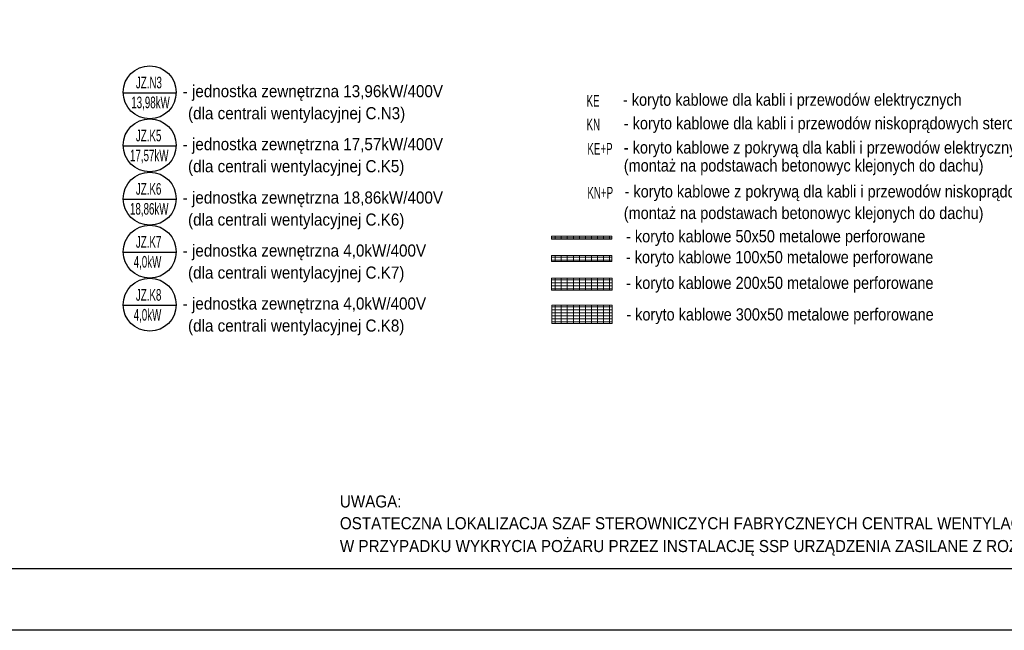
# Model space of a CAD drawing. Header units: millimetres. Extents: x -165365 to -33565, y 7406 to 103342.
# Tile 135 of 256: x -87156 to -70874, y 7406 to 17509. Entities that reach past the tile are written whole.
import ezdxf
from ezdxf.enums import TextEntityAlignment as Align

# ---------------------------------------------------------------- set-up
doc = ezdxf.new("R2010")
doc.units = ezdxf.units.MM
doc.header["$MEASUREMENT"] = 0
doc.layers.add('2DE_PRO_CblfEZ', color=80, linetype='Continuous', lineweight=15)
doc.layers.add('CP_DETAL', color=33, linetype='Continuous', lineweight=9)
doc.layers.add('ELEK OPIS', color=140, linetype='Continuous')
doc.styles.add('Arial', font='arial.ttf')
doc.styles.add('CP_ATTR', font='arial.ttf')
pattern_1 = [(90, (-3e-14, -25), (-100, 6e-15), [])]

# ---------------------------------------------------------------- blocks, each defined once
blk = doc.blocks.new('2dcblf_korcf54v_b050_h054_z55zunw')
at = {"layer": 'CP_DETAL'}
h = blk.add_hatch(dxfattribs=at)
h.set_pattern_fill('_USER', color=256, scale=100, angle=90, style=0, pattern_type=0)
h.set_pattern_definition([(90, (-3e-14, 0), (-100, 6e-15), [])])
h.paths.add_polyline_path([(0, 25), (1000, 25), (1000, -25), (0, -25)])
for p, q in [((0, -25), (0, 25)), ((0, 25), (1000, 25)), ((1000, -25), (1000, 25)), ((0, -25), (1000, -25))]:
    blk.add_line(p, q)
blk.add_line((0, 0), (1000, 0), dxfattribs=at)
at = {"linetype": 'ByBlock', "style": 'CP_ATTR', "flags": 9}
for tag in ['NAME', 'NUMBER', 'GROUP', 'ORDER-NO', 'PRODUCER', 'COUPLERS', 'MOUNTDIST', 'MOUNTINGS', 'OTHER', 'WEIGHT', 'DIVIDER', 'COVER']:
    blk.add_attdef(tag, text='', height=0.00005, dxfattribs=at).set_placement((0, 0), align=Align.MIDDLE_LEFT)
blk = doc.blocks.new('2dcblf_korcf54v_b100_h054_yw52xg')
at = {"layer": 'CP_DETAL'}
h = blk.add_hatch(dxfattribs=at)
h.set_pattern_fill('_USER', color=256, scale=100, angle=90, style=0, pattern_type=0)
h.set_pattern_definition(pattern_1)
h.paths.add_polyline_path([(0, 50), (1000, 50), (1000, -50), (0, -50)])
for p, q in [((0, -50), (0, 50)), ((0, 50), (1000, 50)), ((1000, -50), (1000, 50)), ((0, -50), (1000, -50))]:
    blk.add_line(p, q)
for p, q in [((1000, 25), (0, 25)), ((0, -25), (1000, -25))]:
    blk.add_line(p, q, dxfattribs=at)
at = {"linetype": 'ByBlock', "style": 'CP_ATTR', "flags": 9}
for tag in ['NAME', 'NUMBER', 'GROUP', 'ORDER-NO', 'PRODUCER', 'COUPLERS', 'MOUNTDIST', 'MOUNTINGS', 'OTHER', 'WEIGHT', 'DIVIDER', 'COVER']:
    blk.add_attdef(tag, text='', height=0.00005, dxfattribs=at).set_placement((0, 0), align=Align.MIDDLE_LEFT)
blk = doc.blocks.new('2dcblf_korcf54v_b200_h054_v3ho70')
at = {"layer": 'CP_DETAL'}
h = blk.add_hatch(dxfattribs=at)
h.set_pattern_fill('_USER', color=256, scale=100, angle=90, style=0, pattern_type=0)
h.set_pattern_definition(pattern_1)
h.paths.add_polyline_path([(0, 100), (1000, 100), (1000, -100), (0, -100)])
for p, q in [((0, -100), (0, 100)), ((0, 100), (1000, 100)), ((1000, -100), (1000, 100)), ((0, -100), (1000, -100))]:
    blk.add_line(p, q)
for p, q in [((1000, 75), (0, 75)), ((1000, 25), (0, 25)), ((0, -25), (1000, -25)), ((1000, -75), (0, -75))]:
    blk.add_line(p, q, dxfattribs=at)
at = {"linetype": 'ByBlock', "style": 'CP_ATTR', "flags": 9}
for tag in ['NAME', 'NUMBER', 'GROUP', 'ORDER-NO', 'PRODUCER', 'COUPLERS', 'MOUNTDIST', 'MOUNTINGS', 'OTHER', 'WEIGHT', 'DIVIDER', 'COVER']:
    blk.add_attdef(tag, text='', height=0.00005, dxfattribs=at).set_placement((0, 0), align=Align.MIDDLE_LEFT)
blk = doc.blocks.new('2dcblf_korcf54v_b300_h054_ze0utdp')
at = {"layer": 'CP_DETAL'}
h = blk.add_hatch(dxfattribs=at)
h.set_pattern_fill('_USER', color=256, scale=100, angle=90, style=0, pattern_type=0)
h.set_pattern_definition([(90, (0, -25), (-100, 6e-15), [])])
h.paths.add_polyline_path([(0, 150), (1000, 150), (1000, -150), (0, -150)])
for p, q in [((0, -150), (0, 150)), ((0, 150), (1000, 150)), ((1000, -150), (1000, 150)), ((0, -150), (1000, -150))]:
    blk.add_line(p, q)
for p, q in [((1000, 125), (0, 125)), ((0, 75), (1000, 75)), ((1000, 25), (0, 25)), ((1000, -25), (0, -25)), ((0, -75), (1000, -75)), ((1000, -125), (0, -125))]:
    blk.add_line(p, q, dxfattribs=at)
at = {"linetype": 'ByBlock', "style": 'CP_ATTR', "flags": 9}
for tag in ['NAME', 'NUMBER', 'GROUP', 'ORDER-NO', 'PRODUCER', 'COUPLERS', 'MOUNTDIST', 'MOUNTINGS', 'OTHER', 'WEIGHT', 'DIVIDER', 'COVER']:
    blk.add_attdef(tag, text='', height=0.00005, dxfattribs=at).set_placement((0, 0), align=Align.MIDDLE_LEFT)

msp = doc.modelspace()

# ---------------------------------------------------------------- linework, layer by layer
msp.add_lwpolyline([(-158927.32625, 7406.40762), (-158927.32625, 49406.40762), (-48927.32625, 49406.40762), (-48927.32625, 7406.40762)], close=True)
at = {"layer": 'ELEK OPIS'}
for p, q in [((-85444.85796, 16301), (-84568, 16301)), ((-85444.85796, 15424.14204), (-84568, 15424.14204)), ((-85444.81578, 14541.20318), (-84567.95783, 14541.20318)), ((-85444.81578, 13664.34522), (-84567.95783, 13664.34522)), ((-85444.81578, 12787.48727), (-84567.95783, 12787.48727))]:
    msp.add_line(p, q, dxfattribs=at)
msp.add_lwpolyline([(-157104.5, 8421.15164), (-157104.5, 48421.15164), (-49904.5, 48421.15164), (-49904.5, 8421.15164)], close=True, dxfattribs=at)
for centre in [(-85006.47115, 16307.08091), (-85006.47115, 15430.22296), (-85006.42898, 14547.28409), (-85006.42898, 13670.42613), (-85006.42898, 12793.56818)]:
    msp.add_circle(centre, 438.42898, dxfattribs=at)

# ---------------------------------------------------------------- block references
at = {"layer": '2DE_PRO_CblfEZ'}
for name, p in [('2dcblf_korcf54v_b050_h054_z55zunw', (-78361.51685, 13902.13806)), ('2dcblf_korcf54v_b100_h054_yw52xg', (-78363.62442, 13557.3189)), ('2dcblf_korcf54v_b200_h054_v3ho70', (-78360.26549, 13131.22515)), ('2dcblf_korcf54v_b300_h054_ze0utdp', (-78356.89715, 12634.13465))]:
    msp.add_blockref(name, p, dxfattribs=at)

# ---------------------------------------------------------------- texts
at = {"layer": 'ELEK OPIS', "style": 'Arial'}
for s, height, width, p in [('JZ.N3', 192.456, 0.6, (-85234.42563, 16372.8117)), ('13,98kW', 192.456, 0.6, (-85311.05218, 16043.35776)), ('KE', 192.456, 0.6, (-77782.10377, 16068.63032)), ('KN', 192.456, 0.6, (-77782.10377, 15678.27927)), ('JZ.K5', 192.456, 0.6, (-85234.42563, 15495.95374)), ('KE+P', 192.456, 0.6, (-77768.53634, 15277.9222)), ('17,57kW', 192.456, 0.6, (-85332.05218, 15166.49981)), ('JZ.K6', 192.456, 0.6, (-85234.38345, 14613.01487)), ('KN+P', 192.456, 0.6, (-77768.53634, 14550.24033)), ('18,86kW', 192.456, 0.6, (-85332.01001, 14283.56094)), ('JZ.K7', 192.456, 0.6, (-85234.38345, 13736.15692)), ('4,0kW', 192.456, 0.6, (-85271.51001, 13406.70299)), ('JZ.K8', 192.456, 0.6, (-85234.38345, 12859.29896)), ('4,0kW', 192.456, 0.6, (-85271.51001, 12529.84503)), ('UWAGA:', 200, 0.9, (-81861.41155, 9438.7286)), ('OSTATECZNA LOKALIZACJA SZAF STEROWNICZYCH FABRYCZNEYCH CENTRAL WENTYLACYJNYCH DO UZGODNIENIA NA ETAPIE BUDOWY Z DOSTAWCĄ URZĄDZEŃ.', 200, 0.9, (-81861.41155, 9077.70786)), ('W PRZYPADKU WYKRYCIA POŻARU PRZEZ INSTALACJĘ SSP URZĄDZENIA ZASILANE Z ROZDZIELNI TW ZOSTANĄ WYŁĄCZONE.', 200, 0.9, (-81861.41155, 8700.60783))]:
    msp.add_text(s, height=height, dxfattribs=dict(at, width=width)).set_placement(p)
at = {"layer": 'ELEK OPIS', "color": 7, "style": 'Arial'}
for s, height, width, p in [('- jednostka zewnętrzna 13,96kW/400V', 200, 0.9, (-84460.62157, 16226.11434)), ('- koryto kablowe dla kabli i przewodów elektrycznych', 201.6, 0.85, (-77179.56984, 16084.82125)), ('(dla centrali wentylacyjnej C.N3)', 200, 0.9, (-84372.12157, 15861.61434)), ('- koryto kablowe dla kabli i przewodów niskoprądowych sterowniczych', 201.6, 0.85, (-77166.00241, 15695.16919)), ('- jednostka zewnętrzna 17,57kW/400V', 200, 0.9, (-84460.62157, 15349.25638)), ('- koryto kablowe z pokrywą dla kabli i przewodów elektrycznych', 201.6, 0.85, (-77166.00241, 15294.11313)), ('(dla centrali wentylacyjnej C.K5)', 200, 0.9, (-84372.12157, 14984.75638)), ('(montaż na podstawach betonowyc klejonych do dachu)', 201.6, 0.85, (-77166.00241, 14996.35978)), ('- jednostka zewnętrzna 18,86kW/400V', 200, 0.9, (-84460.57939, 14466.31752)), ('- koryto kablowe z pokrywą dla kabli i przewodów niskoprądowych sterowniczych', 201.6, 0.85, (-77152.43498, 14567.13025)), ('(montaż na podstawach betonowyc klejonych do dachu)', 201.6, 0.85, (-77166.00241, 14210.38607)), ('(dla centrali wentylacyjnej C.K6)', 200, 0.9, (-84372.07939, 14101.81752)), ('- koryto kablowe 50x50 metalowe perforowane', 201.6, 0.85, (-77128.70609, 13825.07363)), ('- jednostka zewnętrzna 4,0kW/400V', 200, 0.9, (-84460.57939, 13589.45956)), ('- koryto kablowe 100x50 metalowe perforowane', 201.6, 0.85, (-77130.81365, 13480.25447)), ('(dla centrali wentylacyjnej C.K7)', 200, 0.9, (-84372.07939, 13224.95956)), ('- koryto kablowe 200x50 metalowe perforowane', 201.6, 0.85, (-77127.45472, 13054.16072)), ('- jednostka zewnętrzna 4,0kW/400V', 200, 0.9, (-84460.57939, 12712.60161)), ('- koryto kablowe 300x50 metalowe perforowane', 201.6, 0.85, (-77124.08639, 12532.07022)), ('(dla centrali wentylacyjnej C.K8)', 200, 0.9, (-84372.07939, 12348.10161))]:
    msp.add_text(s, height=height, dxfattribs=dict(at, width=width)).set_placement(p)

doc.saveas('drawing.dxf')
